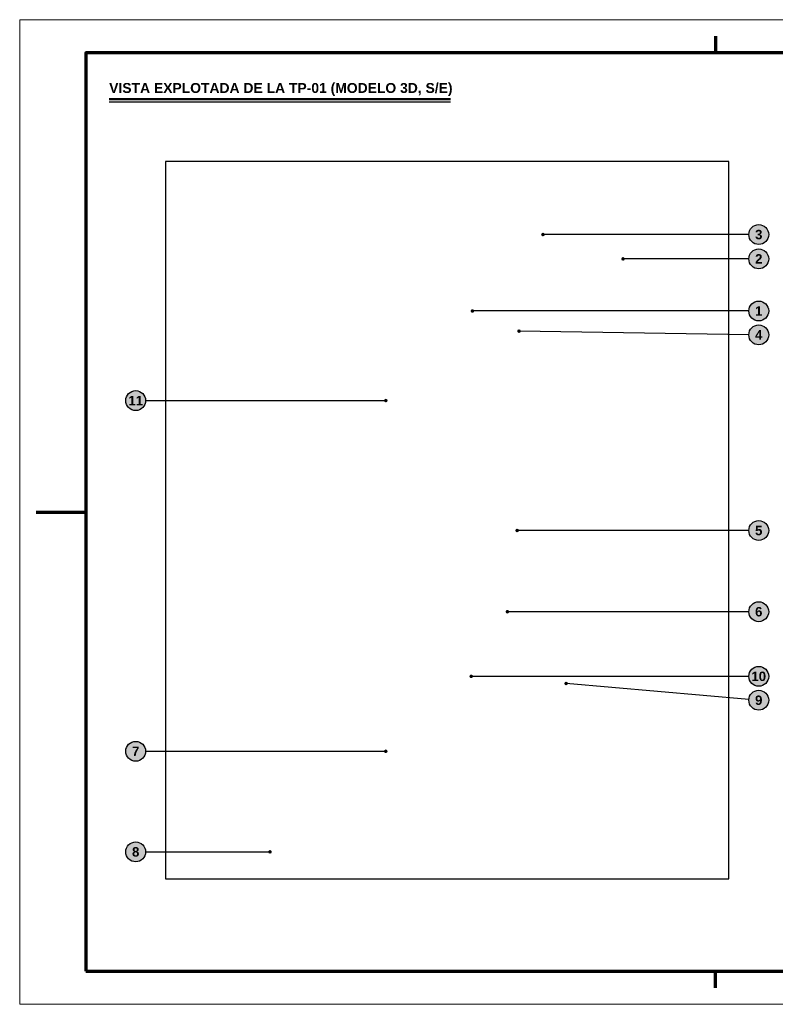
# Model space of a CAD drawing. Header units: millimetres. Extents: x 0 to 420, y 0 to 297.
# Tile 1 of 2: x 0 to 228, y 0 to 297. Entities that reach past the tile are written whole.
import ezdxf
from ezdxf.enums import TextEntityAlignment as Align

# ---------------------------------------------------------------- set-up
doc = ezdxf.new("R2010")
doc.units = ezdxf.units.MM
doc.header["$LTSCALE"] = 0.5
for name, color, linetype, lineweight in [('AUXILIAR', 9, 'CONTINUOUS', 13), ('CONTORNO', 7, 'CONTINUOUS', 50), ('COTAS', 7, 'CONTINUOUS', 25), ('FINO', 7, 'CONTINUOUS', 25), ('HOJA', 8, 'CONTINUOUS', 13), ('RECUADRO', 7, 'CONTINUOUS', 70), ('RELLENO', 9, 'CONTINUOUS', 13), ('TEXTO', 7, 'CONTINUOUS', 25)]:
    doc.layers.add(name, color=color, linetype=linetype, lineweight=lineweight)
doc.styles.add('NEGRITA', font='arialbd.ttf')
picture_1 = doc.add_image_def('image1.png', size_in_pixel=(2103, 2677))

msp = doc.modelspace()

# ---------------------------------------------------------------- hatches: boundary and pattern name
at = {"layer": 'COTAS'}
h = msp.add_hatch(color=7, dxfattribs=at)
edge = h.paths.add_edge_path()
edge.add_arc((157.89, 232.19), 0.55, 0, 360)
h = msp.add_hatch(color=7, dxfattribs=at)
edge = h.paths.add_edge_path()
edge.add_arc((182.06, 224.85), 0.55, 0, 360)
h = msp.add_hatch(color=7, dxfattribs=at)
edge = h.paths.add_edge_path()
edge.add_arc((136.6, 209.13), 0.55, 0, 360)
h = msp.add_hatch(color=7, dxfattribs=at)
edge = h.paths.add_edge_path()
edge.add_arc((150.67, 203.05), 0.55, 0, 360)
h = msp.add_hatch(color=7, dxfattribs=at)
edge = h.paths.add_edge_path()
edge.add_arc((110.48, 182.1), 0.55, 0, 360)
h = msp.add_hatch(color=7, dxfattribs=at)
edge = h.paths.add_edge_path()
edge.add_arc((150.09, 142.92), 0.55, 0, 360)
h = msp.add_hatch(color=7, dxfattribs=at)
edge = h.paths.add_edge_path()
edge.add_arc((147.16, 118.42), 0.55, 0, 360)
h = msp.add_hatch(color=7, dxfattribs=at)
edge = h.paths.add_edge_path()
edge.add_arc((136.25, 98.93), 0.55, 0, 360)
h = msp.add_hatch(color=7, dxfattribs=at)
edge = h.paths.add_edge_path()
edge.add_arc((164.87, 96.77), 0.55, 0, 360)
h = msp.add_hatch(color=7, dxfattribs=at)
edge = h.paths.add_edge_path()
edge.add_arc((110.47, 76.32), 0.55, 0, 360)
h = msp.add_hatch(color=7, dxfattribs=at)
edge = h.paths.add_edge_path()
edge.add_arc((75.53, 45.98), 0.55, 0, 360)
at = {"layer": 'RELLENO', "true_color": 0xffffff}
h = msp.add_hatch(color=7, dxfattribs=at)
edge = h.paths.add_edge_path()
edge.add_arc((223, 232.19), 3, 0, 360)
h = msp.add_hatch(color=7, dxfattribs=at)
edge = h.paths.add_edge_path()
edge.add_arc((223, 224.85), 3, 0, 360)
h = msp.add_hatch(color=7, dxfattribs=at)
edge = h.paths.add_edge_path()
edge.add_arc((223, 209.13), 3, 0, 360)
h = msp.add_hatch(color=7, dxfattribs=at)
edge = h.paths.add_edge_path()
edge.add_arc((223, 201.93), 3, 0, 360)
h = msp.add_hatch(color=7, dxfattribs=at)
edge = h.paths.add_edge_path()
edge.add_arc((35, 182.1), 3, 0, 360)
h = msp.add_hatch(color=7, dxfattribs=at)
edge = h.paths.add_edge_path()
edge.add_arc((223, 142.92), 3, 0, 360)
h = msp.add_hatch(color=7, dxfattribs=at)
edge = h.paths.add_edge_path()
edge.add_arc((223, 118.42), 3, 0, 360)
h = msp.add_hatch(color=7, dxfattribs=at)
edge = h.paths.add_edge_path()
edge.add_arc((223, 98.93), 3, 0, 360)
h = msp.add_hatch(color=7, dxfattribs=at)
edge = h.paths.add_edge_path()
edge.add_arc((223, 91.73), 3, 0, 360)
h = msp.add_hatch(color=7, dxfattribs=at)
edge = h.paths.add_edge_path()
edge.add_arc((35, 76.32), 3, 0, 360)
h = msp.add_hatch(color=7, dxfattribs=at)
edge = h.paths.add_edge_path()
edge.add_arc((35, 45.98), 3, 0, 360)

# ---------------------------------------------------------------- linework, layer by layer
at = {"layer": 'CONTORNO'}
msp.add_line((27, 273), (129.96, 273), dxfattribs=at)
at = {"layer": 'COTAS'}
for p, q in [((220, 232.19), (157.89, 232.19)), ((220, 224.85), (182.06, 224.85)), ((220, 209.13), (136.6, 209.13)), ((220, 201.97), (150.67, 203.05)), ((38, 182.1), (110.48, 182.1)), ((220, 142.92), (150.09, 142.92)), ((220, 118.42), (147.16, 118.42)), ((220, 98.93), (136.25, 98.93)), ((220.01, 91.99), (164.87, 96.77)), ((38, 76.32), (110.47, 76.32)), ((38, 45.98), (75.53, 45.98))]:
    msp.add_line(p, q, dxfattribs=at)
for centre in [(223, 232.19), (223, 224.85), (223, 209.13), (223, 201.93), (35, 182.1), (223, 142.92), (223, 118.42), (223, 98.93), (223, 91.73), (35, 76.32), (35, 45.98)]:
    msp.add_circle(centre, 3, dxfattribs=at)
at = {"layer": 'FINO'}
msp.add_line((27, 272.2), (129.96, 272.2), dxfattribs=at)
msp.add_lwpolyline([(44, 37.8), (214, 37.8), (214, 254.2), (44, 254.2)], close=True, dxfattribs=at)
at = {"layer": 'HOJA'}
msp.add_lwpolyline([(0, 0), (420, 0), (420, 297), (0, 297)], close=True, dxfattribs=at)
at = {"layer": 'RECUADRO'}
for p, q in [((210, 292), (210, 287)), ((5, 148.5), (20, 148.5)), ((210, 5), (210, 10))]:
    msp.add_line(p, q, dxfattribs=at)
msp.add_lwpolyline([(20, 10), (410, 10), (410, 287), (20, 287)], close=True, dxfattribs=at)

# ---------------------------------------------------------------- texts
at = {"layer": 'COTAS', "style": 'NEGRITA'}
for s, p in [('3', (223, 232.19)), ('2', (223, 224.85)), ('1', (223, 209.13)), ('4', (223, 201.93)), ('11', (35, 182.1)), ('5', (223, 142.92)), ('6', (223, 118.42)), ('10', (223, 98.93)), ('9', (223, 91.73)), ('7', (35, 76.32)), ('8', (35, 45.98))]:
    msp.add_text(s, height=2.85, dxfattribs=at).set_placement(p, align=Align.MIDDLE_CENTER)
at = {"layer": 'TEXTO', "style": 'NEGRITA'}
msp.add_text('VISTA EXPLOTADA DE LA TP-01 (MODELO 3D, S/E)', height=3, dxfattribs=at).set_placement((27, 274), align=Align.BOTTOM_LEFT)

# ---------------------------------------------------------------- pictures from other files: only their frames are drawn
at = {"layer": 'AUXILIAR'}
image = msp.add_image(picture_1, insert=(44, 37.8), size_in_units=(170, 216.4), dxfattribs=at)

doc.saveas('drawing.dxf')
